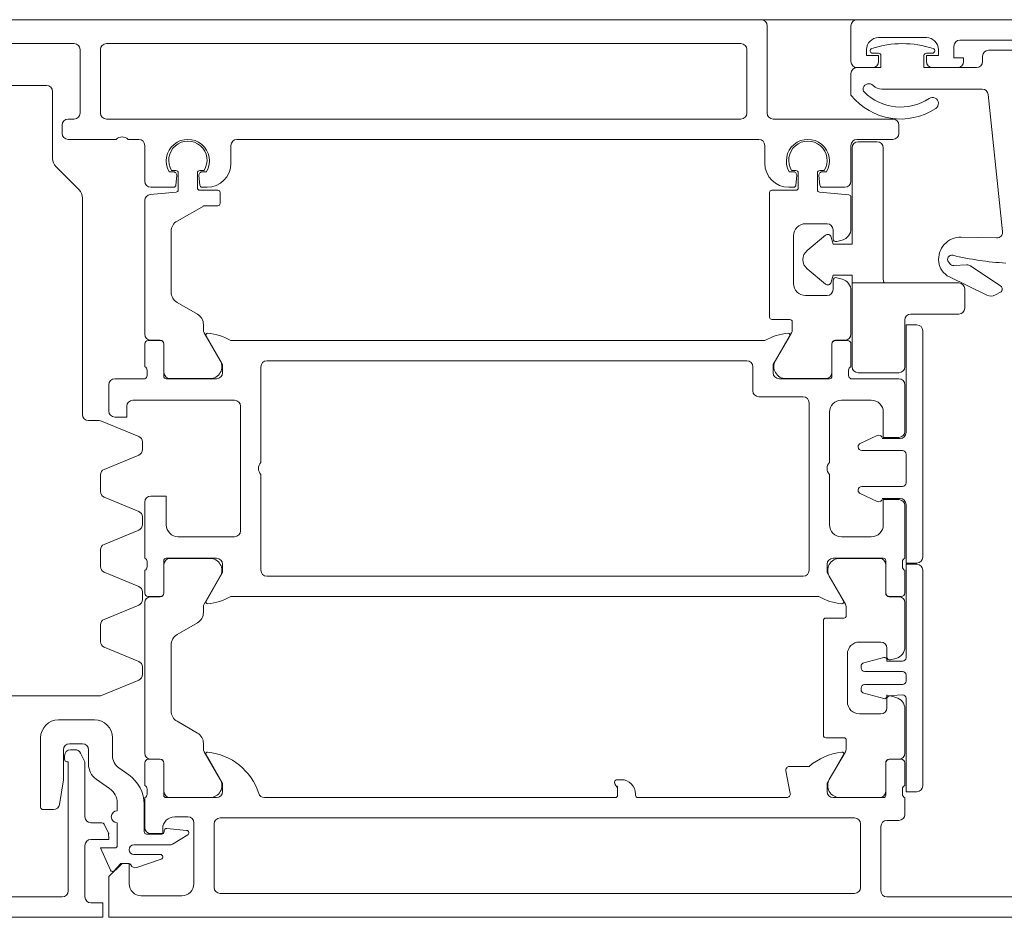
# Model space of a CAD drawing. Header units: centimetres. Extents: x -2424 to 1783, y 5 to 2907.
# Tile 88 of 99: x 475.23 to 483.46, y 1664.13 to 1671.63. Entities that reach past the tile are written whole.
import ezdxf

# ---------------------------------------------------------------- set-up
doc = ezdxf.new("R2010")
doc.units = ezdxf.units.CM
doc.layers.add('A-DETL-GENF', color=92, linetype='Continuous', lineweight=9)
doc.layers.add('A-DOOR', color=31, linetype='Continuous', lineweight=13)

msp = doc.modelspace()

# ---------------------------------------------------------------- linework, layer by layer
at = {"layer": 'A-DETL-GENF', "color": 251, "lineweight": 9}
msp.add_line((339.2768, 1671.6256), (488.4767, 1671.6256), dxfattribs=at)
at = {"layer": 'A-DOOR', "color": 251, "lineweight": 9}
for p, q in [((472.8267, 1671.6256), (481.4267, 1671.6256)), ((482.2267, 1671.6256), (488.3767, 1671.6256)), ((481.4767, 1671.5756), (481.4767, 1670.8456)), ((482.1767, 1671.2756), (482.1767, 1671.5756)), ((475.6867, 1671.4256), (473.6867, 1671.4256)), ((481.2567, 1671.4256), (475.9567, 1671.4256)), ((482.8067, 1671.4756), (482.4067, 1671.4756)), ((484.3767, 1671.4556), (483.0867, 1671.4556)), ((475.7367, 1670.8456), (475.7367, 1671.3756)), ((475.9067, 1671.3756), (475.9067, 1670.8456)), ((481.3067, 1670.8456), (481.3067, 1671.3756)), ((482.4067, 1671.3456), (482.3567, 1671.3456)), ((482.8567, 1671.3456), (482.8067, 1671.3456)), ((483.3267, 1671.3706), (484.1767, 1671.3706)), ((483.2767, 1671.2756), (483.2767, 1671.3206)), ((482.1767, 1670.9956), (482.1767, 1671.1756)), ((482.3567, 1671.2256), (482.2267, 1671.2256)), ((483.0667, 1671.2256), (482.8567, 1671.2256)), ((475.0567, 1671.0756), (475.4567, 1671.0756)), ((475.5067, 1671.0256), (475.5067, 1670.467)), ((483.2736, 1671.0456), (482.4339, 1671.0456)), ((483.4436, 1669.8567), (483.3233, 1671.0008)), ((475.6367, 1670.7956), (475.6867, 1670.7956)), ((475.9567, 1670.7956), (481.2567, 1670.7956)), ((481.5267, 1670.7956), (482.5267, 1670.7956)), ((475.5867, 1670.6756), (475.5867, 1670.7456)), ((482.5767, 1670.7456), (482.5767, 1670.6756)), ((476.0367, 1670.6256), (475.6367, 1670.6256)), ((476.2267, 1670.6256), (476.1367, 1670.6256)), ((481.4067, 1670.6256), (477.0467, 1670.6256)), ((482.5267, 1670.6256), (482.2267, 1670.6256)), ((476.2767, 1670.2756), (476.2767, 1670.5756)), ((476.9967, 1670.5756), (476.9967, 1670.4256)), ((481.4567, 1670.4256), (481.4567, 1670.5756)), ((482.1767, 1670.5756), (482.1767, 1670.2756)), ((475.536, 1670.3963), (475.7275, 1670.2048)), ((476.4809, 1670.3556), (476.5142, 1670.3556)), ((476.5367, 1670.3656), (476.5012, 1670.3656)), ((476.7723, 1670.3656), (476.7367, 1670.3656)), ((476.7592, 1670.3556), (476.7926, 1670.3556)), ((481.6609, 1670.3556), (481.6942, 1670.3556)), ((481.6812, 1670.3656), (481.7167, 1670.3656)), ((481.9167, 1670.3656), (481.9523, 1670.3656)), ((481.9392, 1670.3556), (481.9726, 1670.3556)), ((476.5441, 1670.3229), (476.5372, 1670.2438)), ((476.5567, 1670.2039), (476.5567, 1670.3456)), ((476.7167, 1670.3456), (476.7167, 1670.2206)), ((476.7363, 1670.2438), (476.7294, 1670.3229)), ((481.7241, 1670.3229), (481.7172, 1670.2438)), ((481.7367, 1670.3456), (481.7367, 1670.2206)), ((481.8967, 1670.2039), (481.8967, 1670.3456)), ((481.9163, 1670.2438), (481.9094, 1670.3229)), ((476.3224, 1670.1651), (476.5385, 1670.184)), ((476.5173, 1670.2256), (476.3267, 1670.2256)), ((476.7367, 1670.2006), (476.8867, 1670.2006)), ((476.7967, 1670.2256), (476.7562, 1670.2256)), ((481.7167, 1670.2006), (481.5167, 1670.2006)), ((481.6973, 1670.2256), (481.6567, 1670.2256)), ((482.1585, 1670.1627), (481.915, 1670.184)), ((482.1267, 1670.2256), (481.9362, 1670.2256)), ((475.7567, 1670.1341), (475.7567, 1668.3256)), ((476.2767, 1668.9966), (476.2767, 1670.1152)), ((476.9067, 1670.1806), (476.9067, 1670.0906)), ((481.4967, 1670.1806), (481.4967, 1669.1406)), ((482.1767, 1669.8799), (482.1767, 1670.1427)), ((476.4967, 1669.8569), (476.4967, 1669.3501)), ((481.7967, 1669.9206), (481.9767, 1669.9206)), ((482.0267, 1669.8706), (482.0267, 1669.7956)), ((481.6967, 1669.4206), (481.6967, 1669.8206)), ((482.0582, 1669.7714), (482.1026, 1669.7833)), ((483.0981, 1669.8087), (483.3926, 1669.8015)), ((482.9906, 1669.6021), (483.0015, 1669.5876)), ((483.0355, 1669.5718), (483.1456, 1669.5775)), ((483.1762, 1669.5691), (483.4273, 1669.3997)), ((482.0267, 1669.4456), (482.0267, 1669.3706)), ((482.1026, 1669.4578), (482.0582, 1669.4697)), ((483.3127, 1669.3236), (482.9986, 1669.4768)), ((482.1767, 1668.9966), (482.1767, 1669.3612)), ((481.9767, 1669.3206), (481.7967, 1669.3206)), ((483.4246, 1669.3483), (483.3828, 1669.3261)), ((476.5467, 1669.2635), (476.7167, 1669.1653)), ((481.5167, 1669.1206), (481.6667, 1669.1206)), ((476.7667, 1669.0787), (476.7667, 1669.0341)), ((481.6867, 1669.1006), (481.6867, 1669.0341)), ((476.7734, 1669.0091), (476.9077, 1668.7766)), ((481.6801, 1669.0091), (481.5458, 1668.7766)), ((482.7767, 1667.1356), (482.7767, 1669.0256)), ((476.2767, 1668.7256), (476.2767, 1668.9156)), ((476.3067, 1668.9456), (476.4057, 1668.9456)), ((476.4067, 1668.9466), (476.3267, 1668.9466)), ((476.4357, 1668.9156), (476.4357, 1668.6456)), ((476.4367, 1668.6766), (476.4367, 1668.9166)), ((476.9967, 1668.9456), (481.4567, 1668.9456)), ((482.0167, 1668.6766), (482.0167, 1668.9166)), ((482.0177, 1668.6456), (482.0177, 1668.9156)), ((482.0467, 1668.9466), (482.1267, 1668.9466)), ((482.0477, 1668.9456), (482.1467, 1668.9456)), ((482.1767, 1668.9156), (482.1767, 1668.7256)), ((477.2467, 1668.7256), (477.2467, 1667.9256)), ((481.3067, 1668.7756), (477.2967, 1668.7756)), ((481.3567, 1668.5256), (481.3567, 1668.7256)), ((476.0267, 1668.6256), (476.2767, 1668.6256)), ((476.2967, 1668.6538), (476.2967, 1668.6973)), ((476.4557, 1668.6256), (476.8767, 1668.6256)), ((476.8211, 1668.6266), (476.4867, 1668.6266)), ((481.5767, 1668.6256), (481.9977, 1668.6256)), ((481.6324, 1668.6266), (481.9667, 1668.6266)), ((482.1567, 1668.6973), (482.1567, 1668.6538)), ((482.1767, 1668.6256), (482.5767, 1668.6256)), ((475.9767, 1668.3556), (475.9767, 1668.5756)), ((482.6267, 1668.5756), (482.6267, 1668.1856)), ((481.7767, 1668.4756), (481.4067, 1668.4756)), ((477.0267, 1668.4456), (476.1767, 1668.4456)), ((477.0767, 1667.3556), (477.0767, 1668.3956)), ((481.8267, 1667.0256), (481.8267, 1668.4256)), ((482.3467, 1668.4456), (482.0967, 1668.4456)), ((481.9967, 1668.3456), (481.9967, 1667.9256)), ((475.8067, 1668.2756), (475.8968, 1668.2756)), ((475.9159, 1668.2717), (476.2259, 1668.1434)), ((482.3962, 1668.1516), (482.2541, 1668.0854)), ((476.2567, 1668.0972), (476.2567, 1668.034)), ((482.2367, 1668.0582), (482.2367, 1668.0556)), ((482.5867, 1668.1256), (482.4367, 1668.1256)), ((476.2259, 1667.9878), (475.9376, 1667.8684)), ((482.2667, 1668.0256), (482.6067, 1668.0256)), ((482.6367, 1667.9956), (482.6367, 1667.7556)), ((475.9067, 1667.8222), (475.9067, 1667.6823)), ((477.2467, 1667.8256), (477.2467, 1667.0256)), ((481.9967, 1667.8256), (481.9967, 1667.4056)), ((482.6067, 1667.7256), (482.2667, 1667.7256)), ((475.9376, 1667.6361), (476.2259, 1667.5167)), ((482.2367, 1667.6956), (482.2367, 1667.6929)), ((482.2541, 1667.6657), (482.3962, 1667.5995)), ((476.2767, 1667.1256), (476.2767, 1667.5956)), ((482.4367, 1667.6256), (482.5867, 1667.6256)), ((482.6267, 1667.5656), (482.6267, 1667.1256)), ((476.2567, 1667.4705), (476.2567, 1667.4073)), ((476.2259, 1667.3611), (475.9376, 1667.2417)), ((476.5567, 1667.3056), (477.0267, 1667.3056)), ((482.0967, 1667.3056), (482.3467, 1667.3056)), ((475.9067, 1667.1955), (475.9067, 1667.0556)), ((476.2967, 1667.0538), (476.2967, 1667.0973)), ((476.4357, 1667.1056), (476.4357, 1666.8356)), ((476.4367, 1666.8346), (476.4367, 1667.0746)), ((476.8767, 1667.1256), (476.4557, 1667.1256)), ((476.4867, 1667.1246), (476.8211, 1667.1246)), ((482.4477, 1667.1256), (482.0267, 1667.1256)), ((482.4167, 1667.1246), (482.0824, 1667.1246)), ((482.4667, 1666.8346), (482.4667, 1667.0746)), ((482.4677, 1666.8356), (482.4677, 1667.1056)), ((482.6067, 1667.0973), (482.6067, 1667.0538)), ((475.9376, 1667.0094), (476.2259, 1666.89)), ((476.2767, 1666.8356), (476.2767, 1667.0256)), ((476.9077, 1666.9746), (476.7734, 1666.742)), ((477.2967, 1666.9756), (481.7767, 1666.9756)), ((481.9958, 1666.9746), (482.1301, 1666.742)), ((482.6267, 1667.0256), (482.6267, 1666.8356)), ((482.7767, 1665.2249), (482.7767, 1667.0249)), ((476.2567, 1666.8438), (476.2567, 1666.7806)), ((476.2259, 1666.7344), (475.9376, 1666.615)), ((476.2767, 1665.4966), (476.2767, 1666.7546)), ((476.4057, 1666.8056), (476.3067, 1666.8056)), ((476.3267, 1666.8046), (476.4067, 1666.8046)), ((481.9067, 1666.8056), (476.9967, 1666.8056)), ((482.5767, 1666.8046), (482.4967, 1666.8046)), ((482.5967, 1666.8056), (482.4977, 1666.8056)), ((482.6267, 1666.3849), (482.6267, 1666.7546)), ((476.7667, 1666.717), (476.7667, 1666.6724)), ((482.1367, 1666.717), (482.1367, 1666.6456)), ((475.9067, 1666.5688), (475.9067, 1666.4289)), ((476.7167, 1666.5858), (476.5467, 1666.4877)), ((481.9467, 1666.6056), (481.9467, 1665.6456)), ((482.1167, 1666.6256), (481.9667, 1666.6256)), ((476.4967, 1666.4011), (476.4967, 1665.8501)), ((482.2467, 1666.4256), (482.4267, 1666.4256)), ((475.9376, 1666.3827), (476.2259, 1666.2633)), ((482.1467, 1665.9256), (482.1467, 1666.3256)), ((482.4767, 1666.3756), (482.4767, 1666.3006)), ((482.4508, 1666.297), (482.2833, 1666.2522)), ((482.5082, 1666.2764), (482.5526, 1666.2883)), ((476.2567, 1666.2171), (476.2567, 1666.1539)), ((482.2611, 1666.2232), (482.2611, 1666.2099)), ((482.2911, 1666.1799), (482.6067, 1666.1799)), ((476.2259, 1666.1077), (475.9159, 1665.9794)), ((482.6067, 1666.0699), (482.2911, 1666.0699)), ((482.6367, 1666.1499), (482.6367, 1666.0999)), ((482.2611, 1666.0399), (482.2611, 1666.0266)), ((482.2833, 1665.9976), (482.4508, 1665.9528)), ((475.8968, 1665.9756), (475.0167, 1665.9756)), ((482.4767, 1665.9506), (482.4767, 1665.8756)), ((482.5526, 1665.9628), (482.5082, 1665.9747)), ((482.4267, 1665.8256), (482.2467, 1665.8256)), ((482.6267, 1665.4966), (482.6267, 1665.8662)), ((475.5567, 1665.7756), (475.8567, 1665.7756)), ((476.5467, 1665.7635), (476.7167, 1665.6653)), ((475.4067, 1665.0456), (475.4067, 1665.6256)), ((476.0067, 1665.6256), (476.0067, 1665.4762)), ((476.7667, 1665.5787), (476.7667, 1665.5341)), ((481.9667, 1665.6256), (482.1167, 1665.6256)), ((482.1367, 1665.6056), (482.1367, 1665.5341)), ((475.7567, 1665.5756), (475.6467, 1665.5756)), ((475.6567, 1665.5256), (475.6952, 1665.5256)), ((475.7397, 1665.4983), (475.7713, 1665.4363)), ((475.8067, 1665.4036), (475.8067, 1665.5256)), ((476.7734, 1665.5091), (476.9077, 1665.2766)), ((482.1301, 1665.5091), (481.9958, 1665.2766)), ((475.6067, 1665.4456), (475.6067, 1665.4756)), ((475.7767, 1665.4136), (475.7767, 1664.9656)), ((476.2767, 1665.2256), (476.2767, 1665.4156)), ((476.3067, 1665.4456), (476.4057, 1665.4456)), ((476.4067, 1665.4466), (476.3267, 1665.4466)), ((476.4357, 1665.4156), (476.4357, 1665.1456)), ((476.4367, 1665.1766), (476.4367, 1665.4166)), ((482.4667, 1665.1766), (482.4667, 1665.4166)), ((482.4677, 1665.1456), (482.4677, 1665.4156)), ((482.4967, 1665.4466), (482.5767, 1665.4466)), ((482.4977, 1665.4456), (482.5967, 1665.4456)), ((482.6267, 1665.4156), (482.6267, 1665.2256)), ((476.0601, 1665.3738), (476.1438, 1665.3151)), ((481.6698, 1665.1613), (481.6332, 1665.3498)), ((481.6626, 1665.3856), (481.8267, 1665.3856)), ((475.9828, 1665.2023), (475.8707, 1665.2808)), ((480.2217, 1665.2756), (480.2567, 1665.2756)), ((476.2967, 1665.1538), (476.2967, 1665.1973)), ((482.6067, 1665.1973), (482.6067, 1665.1538)), ((476.2767, 1664.8756), (476.2767, 1665.1256)), ((476.4557, 1665.1256), (476.8767, 1665.1256)), ((476.8211, 1665.1266), (476.4867, 1665.1266)), ((477.2767, 1665.1256), (480.2067, 1665.1256)), ((480.3767, 1665.1556), (480.3767, 1665.1456)), ((480.3967, 1665.1256), (481.6404, 1665.1256)), ((482.0267, 1665.1256), (482.4477, 1665.1256)), ((482.0824, 1665.1266), (482.4167, 1665.1266)), ((482.6267, 1665.1256), (482.6267, 1664.9856)), ((475.5141, 1665.0256), (475.4267, 1665.0256)), ((476.0467, 1665.0156), (476.0467, 1665.0794)), ((476.2717, 1665.0694), (476.2717, 1664.8406)), ((476.6367, 1664.9656), (476.5267, 1664.9656)), ((482.2067, 1664.9556), (476.9067, 1664.9556)), ((482.5767, 1664.9356), (482.4767, 1664.9356)), ((475.8267, 1664.9156), (475.9186, 1664.9156)), ((476.0467, 1664.7256), (476.0467, 1664.9156)), ((476.4387, 1664.8406), (476.4387, 1664.8474)), ((476.4607, 1664.8673), (476.6267, 1664.8513)), ((476.6867, 1664.4056), (476.6867, 1664.9156)), ((476.8567, 1664.9056), (476.8567, 1664.3756)), ((482.2567, 1664.3756), (482.2567, 1664.9056)), ((482.4267, 1664.8856), (482.4267, 1664.3456)), ((476.2917, 1664.8206), (476.4187, 1664.8206)), ((476.6351, 1664.8143), (476.5087, 1664.7378)), ((475.7767, 1664.7256), (475.7767, 1664.2956)), ((476.4828, 1664.7306), (476.1867, 1664.7306)), ((476.1867, 1664.6506), (476.4066, 1664.6506)), ((476.4131, 1664.6116), (476.2096, 1664.5419)), ((473.2767, 1664.2956), (475.5867, 1664.2956)), ((476.2467, 1664.3056), (476.5867, 1664.3056)), ((476.9067, 1664.3256), (482.2067, 1664.3256)), ((482.4767, 1664.2956), (483.7667, 1664.2956))]:
    msp.add_line(p, q, dxfattribs=at)
at = {"layer": 'A-DOOR', "color": 251, "lineweight": 9, "flags": 128}
for points in [[(482.3067, 1671.3756), (482.3067, 1671.3256), (482.4067, 1671.3256), (482.4067, 1671.2756)], [(482.8067, 1671.2756), (482.8067, 1671.3256), (482.9067, 1671.3256), (482.9067, 1671.3756)], [(483.0367, 1671.4056), (483.0367, 1671.3056), (483.1167, 1671.3056), (483.1167, 1671.2756)], [(482.2267, 1671.2256), (482.4267, 1671.2256), (482.4267, 1671.3256)], [(482.7867, 1671.3256), (482.7867, 1671.2256), (483.2267, 1671.2256)], [(476.8867, 1670.0706), (476.7721, 1670.0706), (476.5467, 1669.9435)], [(482.7267, 1669.0756), (482.6367, 1669.0756), (482.6367, 1668.1756)], [(476.9267, 1668.6756), (476.9267, 1668.7456), (476.7886, 1668.9848)], [(481.6649, 1668.9848), (481.5267, 1668.7456), (481.5267, 1668.6756)], [(476.1267, 1668.3956), (476.1267, 1668.3056), (476.0267, 1668.3056)], [(482.5767, 1668.1356), (482.4467, 1668.1356), (482.4467, 1668.3456)], [(476.3267, 1667.6456), (476.4567, 1667.6456), (476.4567, 1667.4056)], [(482.4467, 1667.4056), (482.4467, 1667.6156), (482.5767, 1667.6156)], [(482.6367, 1667.5756), (482.6367, 1667.0856), (482.7267, 1667.0856)], [(476.7886, 1666.7663), (476.9267, 1667.0056), (476.9267, 1667.0756)], [(481.9767, 1667.0756), (481.9767, 1667.0056), (482.1149, 1666.7663)], [(482.7267, 1667.0749), (482.6367, 1667.0749), (482.6367, 1666.2949)], [(482.6067, 1666.2649), (482.4767, 1666.2649), (482.4756, 1666.2812), (482.4767, 1666.2649)], [(475.8267, 1664.2456), (475.9267, 1664.2456), (475.9267, 1664.1256), (472.9767, 1664.1256), (472.9767, 1666.0756)], [(482.4767, 1665.9849), (482.4756, 1665.9686), (482.4767, 1665.9749), (482.6067, 1665.9849)], [(482.6367, 1665.9549), (482.6367, 1665.1749), (482.7267, 1665.1749)], [(475.5967, 1665.5256), (475.5967, 1665.2756), (475.5635, 1665.0677)], [(475.6367, 1664.3456), (475.6367, 1665.4256), (475.6267, 1665.4256)], [(476.9267, 1665.1756), (476.9267, 1665.2456), (476.7886, 1665.4848)], [(482.1149, 1665.4848), (481.9767, 1665.2456), (481.9767, 1665.1756)], [(480.2267, 1665.1456), (480.2267, 1665.2073), (480.2076, 1665.2347), (480.2017, 1665.2556)], [(475.9365, 1664.9046), (475.9746, 1664.8298), (475.9767, 1664.7756), (475.8267, 1664.7756)], [(476.4267, 1664.8656), (476.4267, 1664.8256), (476.3267, 1664.8256)], [(475.9891, 1664.5191), (475.9067, 1664.7056), (476.0267, 1664.7056)], [(484.6267, 1664.1256), (475.9767, 1664.1256), (475.9767, 1664.4656), (476.0867, 1664.5756), (476.1467, 1664.5756), (476.1467, 1664.4056)], [(476.1417, 1664.5756), (476.0767, 1664.5756), (476.0224, 1664.514)]]:
    msp.add_lwpolyline(points, dxfattribs=at)
for points in [[(482.2367, 1670.6056), (482.3967, 1670.6056)], [(482.0109, 1669.8096), (482.0267, 1669.7506), (482.1867, 1669.7506), (482.1867, 1670.5556), (482.1867, 1669.7506), (482.0267, 1669.7506)], [(482.4467, 1670.5556), (482.4467, 1669.4556)], [(481.8105, 1669.6972), (481.9627, 1669.8249)], [(481.9627, 1669.4163), (481.8105, 1669.544)], [(482.4567, 1669.4256), (482.1867, 1669.4256), (482.1867, 1669.4906), (482.0267, 1669.4906), (482.0109, 1669.4315), (482.0267, 1669.4906), (482.1867, 1669.4906), (482.1867, 1669.4256)], [(483.0767, 1669.4256), (482.1867, 1669.4256), (482.1867, 1668.7256), (482.1867, 1669.4256)], [(483.1267, 1669.2156), (483.1267, 1669.3756)], [(482.6267, 1668.7256), (482.6267, 1669.1156)], [(482.6767, 1669.1656), (483.0767, 1669.1656)], [(482.2367, 1668.6756), (482.5767, 1668.6756)]]:
    msp.add_lwpolyline(points, close=True, dxfattribs=at)
at = {"layer": 'A-DOOR', "color": 251, "lineweight": 9}
for centre, radius, start, end in [((481.4267, 1671.5756), 0.05, 0, 90), ((482.2267, 1671.5756), 0.05, 90, 180), ((475.6867, 1671.3756), 0.05, 0, 90), ((475.9567, 1671.3756), 0.05, 90, 180), ((481.2567, 1671.3756), 0.05, 0, 90), ((482.4067, 1671.3756), 0.1, 90, 180), ((482.6067, 1670.6043), 0.8213, 71.81945, 108.18055), ((482.8067, 1671.3756), 0.1, 0, 90), ((483.0867, 1671.4056), 0.05, 90, 180), ((482.3567, 1671.3656), 0.02, 108.18055, 270), ((482.4067, 1671.3256), 0.02, 0, 90), ((482.8067, 1671.3256), 0.02, 90, 180), ((482.8567, 1671.3656), 0.02, 270, 71.81945), ((483.3267, 1671.3206), 0.05, 90, 180), ((482.2267, 1671.2756), 0.05, 180, 270), ((482.3567, 1671.2756), 0.05, 270, 0), ((482.8567, 1671.2756), 0.05, 180, 270), ((483.0667, 1671.2756), 0.05, 270, 0), ((483.2267, 1671.2756), 0.05, 270, 0), ((482.2267, 1671.1756), 0.05, 90, 180), ((482.3267, 1671.0406), 0.05, 44.427, 161.96421), ((475.4567, 1671.0256), 0.05, 0, 90), ((482.3116, 1671.0455), 0.0341, 161.96421, 225.0141), ((482.5914, 1671.3255), 0.4299, 225.0141, 303.56001), ((482.4339, 1671.1456), 0.1, 224.427, 270), ((483.2736, 1670.9956), 0.05, 6, 90), ((482.5914, 1671.3255), 0.5299, 218.50538, 303.56001), ((482.8567, 1670.9256), 0.05, 303.56001, 123.56001), ((475.6867, 1670.8456), 0.05, 270, 0), ((475.9567, 1670.8456), 0.05, 180, 270), ((481.2567, 1670.8456), 0.05, 270, 0), ((481.5267, 1670.8456), 0.05, 180, 270), ((475.6367, 1670.7456), 0.05, 90, 180), ((482.5267, 1670.7456), 0.05, 0, 90), ((475.6367, 1670.6756), 0.05, 180, 270), ((476.0867, 1670.5731), 0.0725, 46.39718, 133.60282), ((476.2267, 1670.5756), 0.05, 0, 90), ((476.6367, 1670.4456), 0.18, 330, 210), ((476.6367, 1670.4506), 0.16, 327.91005, 212.08995), ((477.0467, 1670.5756), 0.05, 90, 180), ((481.4067, 1670.5756), 0.05, 0, 90), ((481.8167, 1670.4456), 0.18, 330, 210), ((481.8167, 1670.4505), 0.16, 327.91535, 212.08465), ((482.2267, 1670.5756), 0.05, 90, 180), ((482.2367, 1670.5556), 0.05, 90, 180), ((482.2367, 1670.5556), 0.05, 90, 180), ((482.3967, 1670.5556), 0.05, 0, 90), ((482.3967, 1670.5556), 0.05, 0, 90), ((482.5267, 1670.6756), 0.05, 270, 0), ((475.6067, 1670.467), 0.1, 180, 225), ((476.5142, 1670.3256), 0.03, 355, 90), ((476.5367, 1670.3456), 0.02, 0, 90), ((476.7367, 1670.3456), 0.02, 90, 180), ((476.7592, 1670.3256), 0.03, 90, 185), ((476.7967, 1670.4256), 0.2, 270, 0), ((481.6567, 1670.4256), 0.2, 180, 270), ((481.6942, 1670.3256), 0.03, 355, 90), ((481.7167, 1670.3456), 0.02, 0, 90), ((481.9167, 1670.3456), 0.02, 90, 180), ((481.9392, 1670.3256), 0.03, 90, 185), ((476.3267, 1670.2756), 0.05, 180, 270), ((482.1267, 1670.2756), 0.05, 270, 0), ((475.6567, 1670.1341), 0.1, 0, 45), ((476.5173, 1670.2456), 0.02, 270, 355), ((476.5367, 1670.2039), 0.02, 275, 0), ((476.7367, 1670.2206), 0.02, 180, 270), ((476.7562, 1670.2456), 0.02, 185, 270), ((476.8867, 1670.1806), 0.02, 0, 90), ((481.5167, 1670.1806), 0.02, 90, 180), ((481.6973, 1670.2456), 0.02, 270, 355), ((481.7167, 1670.2206), 0.02, 270, 0), ((481.9167, 1670.2039), 0.02, 180, 265), ((481.9362, 1670.2456), 0.02, 185, 270), ((476.3267, 1670.1152), 0.05, 95, 180), ((482.1567, 1670.1427), 0.02, 0, 85), ((476.7721, 1670.0506), 0.02, 90, 120), ((476.8867, 1670.0906), 0.02, 270, 0), ((476.5967, 1669.8569), 0.1, 120, 180), ((481.7967, 1669.8206), 0.1, 90, 180), ((481.9767, 1669.8706), 0.05, 0, 90), ((482.0767, 1669.8799), 0.1, 285, 0), ((483.3938, 1669.8515), 0.05, 268.60815, 6), ((481.9819, 1669.8019), 0.03, 15, 130), ((481.9819, 1669.8019), 0.03, 15, 130), ((482.0517, 1669.7956), 0.025, 180, 285), ((483.0936, 1669.6237), 0.185, 88.60815, 187.06664), ((481.8748, 1669.6206), 0.1, 130, 230), ((481.8748, 1669.6206), 0.1, 130, 230), ((483.0186, 1669.6231), 0.035, 76.46904, 217), ((483.6117, 1672.0878), 2.5, 256.46904, 266.78372), ((483.0688, 1669.6206), 0.16, 187.06664, 244), ((483.0334, 1669.6117), 0.04, 217, 273), ((483.1483, 1669.5276), 0.05, 56, 93), ((482.0517, 1669.4456), 0.025, 75, 180), ((482.0767, 1669.3612), 0.1, 0, 75), ((482.4967, 1669.4556), 0.05, 180, 216.8699), ((482.4967, 1669.4556), 0.05, 180, 216.8699), ((481.7967, 1669.4206), 0.1, 180, 270), ((481.9819, 1669.4392), 0.03, 230, 345), ((481.9819, 1669.4392), 0.03, 230, 345), ((481.9767, 1669.3706), 0.05, 270, 0), ((483.0767, 1669.3756), 0.05, 0, 90), ((483.0767, 1669.3756), 0.05, 0, 90), ((483.4106, 1669.3748), 0.03, 298, 56), ((476.5967, 1669.3501), 0.1, 180, 240), ((483.3453, 1669.3967), 0.08, 246, 298), ((483.0767, 1669.2156), 0.05, 270, 0), ((483.0767, 1669.2156), 0.05, 270, 0), ((476.6667, 1669.0787), 0.1, 0, 60), ((481.5167, 1669.1406), 0.02, 180, 270), ((481.6667, 1669.1006), 0.02, 0, 90), ((482.6767, 1669.1156), 0.05, 90, 180), ((482.6767, 1669.1156), 0.05, 90, 180), ((476.8167, 1669.0341), 0.05, 180, 210), ((481.6367, 1669.0341), 0.05, 330, 0), ((482.7267, 1669.0256), 0.05, 0, 90), ((476.3267, 1668.9966), 0.05, 180, 270), ((476.8006, 1668.9917), 0.0138, 84.67141, 210), ((476.7554, 1668.5077), 0.5, 61.13954, 84.67141), ((481.6981, 1668.5077), 0.5, 95.32859, 118.86046), ((481.6529, 1668.9917), 0.0138, 330, 95.32859), ((482.1267, 1668.9966), 0.05, 270, 0), ((476.3067, 1668.9156), 0.03, 90, 180), ((476.4057, 1668.9156), 0.03, 0, 90), ((476.4067, 1668.9166), 0.03, 0, 90), ((482.0467, 1668.9166), 0.03, 90, 180), ((482.0477, 1668.9156), 0.03, 90, 180), ((482.1467, 1668.9156), 0.03, 0, 90), ((476.2667, 1668.6973), 0.03, 0, 70.52878), ((476.8211, 1668.7266), 0.1, 270, 30), ((477.2967, 1668.7256), 0.05, 90, 180), ((481.3067, 1668.7256), 0.05, 0, 90), ((481.6324, 1668.7266), 0.1, 150, 270), ((482.1867, 1668.6973), 0.03, 109.47122, 180), ((482.2367, 1668.7256), 0.05, 180, 270), ((482.2367, 1668.7256), 0.05, 180, 270), ((482.5767, 1668.7256), 0.05, 270, 0), ((482.5767, 1668.7256), 0.05, 270, 0), ((476.0267, 1668.5756), 0.05, 90, 180), ((476.2667, 1668.6538), 0.03, 289.47122, 0), ((476.4557, 1668.6456), 0.02, 180, 270), ((476.4867, 1668.6766), 0.05, 180, 270), ((476.8767, 1668.6756), 0.05, 270, 0), ((481.5767, 1668.6756), 0.05, 180, 270), ((481.9667, 1668.6766), 0.05, 270, 0), ((481.9977, 1668.6456), 0.02, 270, 0), ((482.1867, 1668.6538), 0.03, 180, 250.52878), ((482.5767, 1668.5756), 0.05, 0, 90), ((481.4067, 1668.5256), 0.05, 180, 270), ((481.7767, 1668.4256), 0.05, 0, 90), ((476.1767, 1668.3956), 0.05, 90, 180), ((477.0267, 1668.3956), 0.05, 0, 90), ((482.0967, 1668.3456), 0.1, 90, 180), ((482.3467, 1668.3456), 0.1, 0, 90), ((475.8067, 1668.3256), 0.05, 180, 270), ((476.0267, 1668.3556), 0.05, 180, 270), ((475.8968, 1668.2256), 0.05, 67.5, 90), ((476.2067, 1668.0972), 0.05, 0, 67.5), ((482.4089, 1668.1245), 0.03, 21.71176, 115), ((482.5767, 1668.1856), 0.05, 270, 0), ((482.5867, 1668.1756), 0.05, 270, 0), ((482.2667, 1668.0582), 0.03, 115, 180), ((482.2667, 1668.0556), 0.03, 180, 270), ((476.2067, 1668.034), 0.05, 292.5, 0), ((482.6067, 1667.9956), 0.03, 0, 90), ((477.2992, 1667.8756), 0.0725, 136.39718, 223.60282), ((482.0492, 1667.8756), 0.0725, 136.39718, 223.60282), ((475.9567, 1667.8222), 0.05, 112.5, 180), ((482.2667, 1667.6956), 0.03, 90, 180), ((482.6067, 1667.7556), 0.03, 270, 0), ((475.9567, 1667.6823), 0.05, 180, 247.5), ((476.3267, 1667.5956), 0.05, 90, 180), ((482.2667, 1667.6929), 0.03, 180, 245), ((482.4089, 1667.6267), 0.03, 245, 338.28824), ((482.5767, 1667.5656), 0.05, 0, 90), ((482.5867, 1667.5756), 0.05, 0, 90), ((476.2067, 1667.4705), 0.05, 0, 67.5), ((476.2067, 1667.4073), 0.05, 292.5, 0), ((476.5567, 1667.4056), 0.1, 180, 270), ((482.0967, 1667.4056), 0.1, 180, 270), ((482.3467, 1667.4056), 0.1, 270, 0), ((477.0267, 1667.3556), 0.05, 270, 0), ((475.9567, 1667.1955), 0.05, 112.5, 180), ((476.2667, 1667.0973), 0.03, 0, 70.52878), ((476.4557, 1667.1056), 0.02, 90, 180), ((476.4867, 1667.0746), 0.05, 90, 180), ((476.8211, 1667.0246), 0.1, 330, 90), ((476.8767, 1667.0756), 0.05, 0, 90), ((482.0267, 1667.0756), 0.05, 90, 180), ((482.0824, 1667.0246), 0.1, 90, 210), ((482.4167, 1667.0746), 0.05, 0, 90), ((482.4477, 1667.1056), 0.02, 0, 90), ((482.6367, 1667.0973), 0.03, 109.47122, 180), ((482.7267, 1667.1356), 0.05, 270, 0), ((482.7267, 1667.0249), 0.05, 0, 90), ((475.9567, 1667.0556), 0.05, 180, 247.5), ((476.2667, 1667.0538), 0.03, 289.47122, 0), ((477.2967, 1667.0256), 0.05, 180, 270), ((481.7767, 1667.0256), 0.05, 270, 0), ((482.6367, 1667.0538), 0.03, 180, 250.52878), ((476.2067, 1666.8438), 0.05, 0, 67.5), ((476.3067, 1666.8356), 0.03, 180, 270), ((476.4057, 1666.8356), 0.03, 270, 0), ((476.4067, 1666.8346), 0.03, 270, 0), ((482.4967, 1666.8346), 0.03, 180, 270), ((482.4977, 1666.8356), 0.03, 180, 270), ((482.5967, 1666.8356), 0.03, 270, 0), ((476.2067, 1666.7806), 0.05, 292.5, 0), ((476.3267, 1666.7546), 0.05, 90, 180), ((476.8167, 1666.717), 0.05, 150, 180), ((476.8006, 1666.7594), 0.0138, 150, 275.32859), ((476.7554, 1667.2435), 0.5, 275.32859, 298.86046), ((482.1481, 1667.2435), 0.5, 241.13954, 264.67141), ((482.1029, 1666.7594), 0.0138, 264.67141, 30), ((482.0867, 1666.717), 0.05, 0, 30), ((482.5767, 1666.7546), 0.05, 0, 90), ((476.6667, 1666.6724), 0.1, 300, 0), ((482.1167, 1666.6456), 0.02, 270, 0), ((475.9567, 1666.5688), 0.05, 112.5, 180), ((481.9667, 1666.6056), 0.02, 90, 180), ((476.5967, 1666.4011), 0.1, 120, 180), ((475.9567, 1666.4289), 0.05, 180, 247.5), ((482.2467, 1666.3256), 0.1, 90, 180), ((482.4267, 1666.3756), 0.05, 0, 90), ((482.5267, 1666.3849), 0.1, 285, 0), ((476.2067, 1666.2171), 0.05, 0, 67.5), ((482.2911, 1666.2232), 0.03, 105, 180), ((482.4559, 1666.2777), 0.02, 10, 105), ((482.5017, 1666.3006), 0.025, 180, 285), ((482.6067, 1666.2949), 0.03, 270, 0), ((476.2067, 1666.1539), 0.05, 292.5, 0), ((482.2911, 1666.2099), 0.03, 180, 270), ((482.6067, 1666.1499), 0.03, 0, 90), ((482.2911, 1666.0399), 0.03, 90, 180), ((482.6067, 1666.0999), 0.03, 270, 0), ((482.2911, 1666.0266), 0.03, 180, 255), ((475.8968, 1666.0256), 0.05, 270, 292.5), ((482.2467, 1665.9256), 0.1, 180, 270), ((482.4559, 1665.9721), 0.02, 255, 350), ((482.5017, 1665.9506), 0.025, 75, 180), ((482.5267, 1665.8662), 0.1, 0, 75), ((482.6067, 1665.9549), 0.03, 0, 90), ((476.5967, 1665.8501), 0.1, 180, 240), ((482.4267, 1665.8756), 0.05, 270, 0), ((475.5567, 1665.6256), 0.15, 90, 180), ((475.8567, 1665.6256), 0.15, 0, 90), ((476.6667, 1665.5787), 0.1, 0, 60), ((481.9667, 1665.6456), 0.02, 180, 270), ((482.1167, 1665.6056), 0.02, 0, 90), ((475.6467, 1665.5256), 0.05, 90, 180), ((475.6567, 1665.4756), 0.05, 90, 180), ((475.6952, 1665.4756), 0.05, 27, 90), ((475.7567, 1665.5256), 0.05, 0, 90), ((476.3267, 1665.4966), 0.05, 180, 270), ((476.8167, 1665.5341), 0.05, 180, 210), ((476.8006, 1665.4917), 0.0138, 84.37742, 210), ((476.7529, 1665.0079), 0.5, 17.74842, 84.37742), ((482.1549, 1665.0083), 0.5, 96.14068, 131.02522), ((482.1029, 1665.4917), 0.0138, 330, 96.14068), ((482.0867, 1665.5341), 0.05, 330, 0), ((482.5767, 1665.4966), 0.05, 270, 0), ((475.6267, 1665.4456), 0.02, 180, 270), ((475.7267, 1665.4136), 0.05, 0, 27), ((476.1317, 1665.4762), 0.125, 180, 235), ((476.3067, 1665.4156), 0.03, 90, 180), ((476.4057, 1665.4156), 0.03, 0, 90), ((476.4067, 1665.4166), 0.03, 0, 90), ((482.4967, 1665.4166), 0.03, 90, 180), ((482.4977, 1665.4156), 0.03, 90, 180), ((482.5967, 1665.4156), 0.03, 0, 90), ((475.9567, 1665.4036), 0.15, 180, 235), ((481.6626, 1665.3556), 0.03, 90, 191), ((475.9717, 1665.0694), 0.3, 0, 55), ((476.8211, 1665.2266), 0.1, 270, 30), ((480.2217, 1665.2556), 0.02, 90, 180), ((480.2217, 1665.2488), 0.02, 180, 225), ((480.2567, 1665.1556), 0.12, 0, 90), ((482.0824, 1665.2266), 0.1, 150, 270), ((475.8967, 1665.0794), 0.15, 0, 55), ((476.2667, 1665.1973), 0.03, 0, 70.52878), ((476.4867, 1665.1766), 0.05, 180, 270), ((476.8767, 1665.1756), 0.05, 270, 0), ((480.2067, 1665.2073), 0.02, 0, 45), ((482.0267, 1665.1756), 0.05, 180, 270), ((482.4167, 1665.1766), 0.05, 270, 0), ((482.6367, 1665.1973), 0.03, 109.47122, 180), ((482.7267, 1665.2249), 0.05, 270, 0), ((476.2667, 1665.1538), 0.03, 289.47122, 0), ((476.4557, 1665.1456), 0.02, 180, 270), ((477.2767, 1665.1756), 0.05, 197.74842, 270), ((480.2067, 1665.1456), 0.02, 270, 0), ((480.3967, 1665.1456), 0.02, 180, 270), ((481.6404, 1665.1556), 0.03, 270, 11), ((482.4477, 1665.1456), 0.02, 270, 0), ((482.6367, 1665.1538), 0.03, 180, 250.52878), ((475.4267, 1665.0456), 0.02, 180, 270), ((475.5141, 1665.0756), 0.05, 270, 350.90972), ((476.0467, 1664.9656), 0.05, 90, 270), ((475.8267, 1664.9656), 0.05, 180, 270), ((476.5267, 1664.8656), 0.1, 90, 180), ((476.6367, 1664.9156), 0.05, 0, 90), ((476.9067, 1664.9056), 0.05, 90, 180), ((482.2067, 1664.9056), 0.05, 0, 90), ((482.4767, 1664.8856), 0.05, 90, 180), ((482.5767, 1664.9856), 0.05, 270, 0), ((475.9186, 1664.8956), 0.02, 27, 90), ((476.2917, 1664.8406), 0.02, 180, 270), ((476.3267, 1664.8756), 0.05, 180, 270), ((476.4187, 1664.8406), 0.02, 270, 0), ((476.4587, 1664.8474), 0.02, 84.5, 180), ((476.6248, 1664.8314), 0.02, 301.18497, 84.5), ((475.8267, 1664.7256), 0.05, 90, 180), ((475.9567, 1664.8208), 0.02, 0, 27), ((476.0267, 1664.7256), 0.02, 270, 0), ((476.1867, 1664.6906), 0.04, 90, 270), ((476.4828, 1664.7806), 0.05, 270, 301.18497), ((476.4066, 1664.6306), 0.02, 288.90458, 90), ((476.0074, 1664.5272), 0.02, 203.83874, 318.57633), ((476.1417, 1664.5556), 0.02, 23.81736, 90), ((476.1966, 1664.5798), 0.04, 203.81736, 288.90458), ((475.5867, 1664.3456), 0.05, 270, 0), ((476.2467, 1664.4056), 0.1, 180, 270), ((476.5867, 1664.4056), 0.1, 270, 0), ((476.9067, 1664.3756), 0.05, 180, 270), ((482.2067, 1664.3756), 0.05, 270, 0), ((482.4767, 1664.3456), 0.05, 180, 270), ((475.8267, 1664.2956), 0.05, 180, 270)]:
    msp.add_arc(centre, radius, start, end, dxfattribs=at)

doc.saveas('drawing.dxf')
